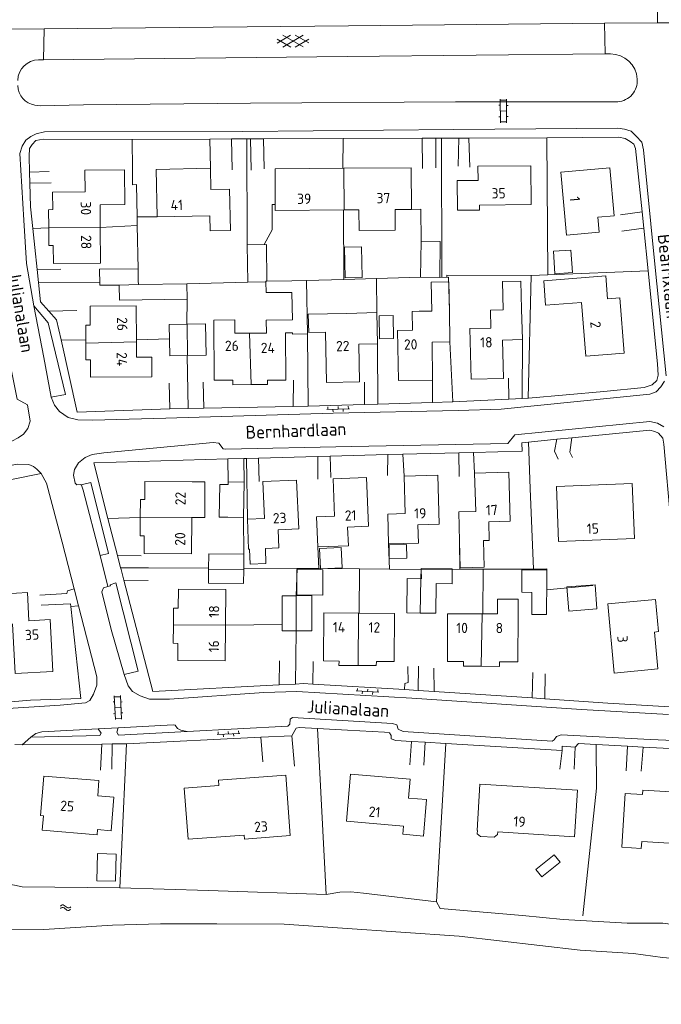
# Model space of a CAD drawing. Header units: metres. Extents: x 157366 to 159470, y 577030 to 578469.
# Tile 20 of 35: x 158861 to 158985, y 577077 to 577269. Entities that reach past the tile are written whole.
import ezdxf

# ---------------------------------------------------------------- set-up
doc = ezdxf.new("R2010")
doc.units = ezdxf.units.M
doc.header["$MEASUREMENT"] = 0
for name, color, linetype, lineweight in [('Gbkn_B01_hoofdgebouw', 1, 'Continuous', 18), ('Gbkn_B02_bijgebouw', 1, 'Continuous', 18), ('Gbkn_B07_tussenmuur', 252, 'Continuous', 18), ('Gbkn_B11_dakrand', 1, 'Continuous', 18), ('Gbkn_B14_dakrand bijgebouw', 1, 'Continuous', 18), ('Gbkn_S01_gesloten verharding (k)', 252, 'Continuous', 18), ('Gbkn_S02_open verharding', 252, 'Continuous', 18), ('Gbkn_S05_water', 252, 'Continuous', 18), ('Gbkn_T09_insteek sloot', 252, 'Continuous', 18), ('Gbkn_T20_overige afscheiding', 252, 'Continuous', 18), ('Gbkn_V00_kant verharding', 252, 'Continuous', 18), ('Gbkn_Z02_huisnummer', 252, 'Continuous', 18), ('Gbkn_Z06_straatnaam', 7, 'Continuous', 18)]:
    doc.layers.add(name, color=color, linetype=linetype, lineweight=lineweight)
doc.styles.add('NLCS-ISO-M1000-T25', font='NLCS-ISO.ttf', dxfattribs={"height": 2.5})

msp = doc.modelspace()

# ---------------------------------------------------------------- linework, layer by layer
at = {"layer": 'Gbkn_B01_hoofdgebouw', "flags": 128}
for points in [[(158873.47, 577235.05), (158873.44, 577239.24), (158881.14, 577239.31), (158881.2, 577232.59), (158876.38, 577232.55)], [(158901.69, 577227.55), (158901.52, 577235.55), (158897.91, 577235.47), (158897.83, 577239.62), (158887.29, 577239.4), (158887.49, 577230.17), (158897.7, 577230.38), (158897.76, 577227.47), (158901.69, 577227.55)], [(158923.76, 577239.64), (158910.36, 577239.52), (158910.42, 577231.41), (158923.81, 577231.52)], [(158933.68, 577231.6), (158936.86, 577231.63), (158936.79, 577239.74), (158923.76, 577239.64)], [(158960.13, 577232.58), (158960.06, 577240.12), (158949.76, 577240.01), (158949.79, 577237.26), (158945.74, 577237.22), (158945.8, 577231.46), (158950.08, 577231.5), (158950.07, 577232.48), (158960.13, 577232.58)], [(158976.24, 577230.41), (158975.42, 577239.74), (158965.89, 577238.9), (158966.98, 577226.65), (158973.31, 577227.21), (158973.05, 577230.12), (158976.24, 577230.41)], [(158873.47, 577235.05), (158867.16, 577234.99), (158867.19, 577231.59), (158866.37, 577231.58), (158866.4, 577228.12)], [(158876.42, 577228.07), (158876.38, 577232.55)], [(158923.81, 577231.52), (158926.64, 577231.55)], [(158866.4, 577228.12), (158866.42, 577224.6), (158867.3, 577224.61), (158867.33, 577221.13), (158876.47, 577221.2), (158876.42, 577228.07)], [(158974.96, 577214.23), (158974.6, 577218.69), (158962.55, 577217.72), (158962.93, 577213.01), (158969.88, 577213.57)], [(158969.88, 577213.57), (158970.73, 577203.11), (158978.2, 577203.71), (158977.34, 577214.43), (158974.96, 577214.23)], [(158883.46, 577205.88), (158883.42, 577212.89), (158874.45, 577212.84), (158874.47, 577209.13), (158873.6, 577209.13), (158873.62, 577205.61)], [(158937.06, 577208.15), (158934.18, 577208.1), (158934.32, 577198.37), (158940.96, 577198.46), (158940.86, 577205.82), (158944.32, 577205.87), (158944.23, 577211.93)], [(158940.8, 577211.88), (158938.36, 577211.84)], [(158954.69, 577212.13), (158952.21, 577212.06), (158952.3, 577208.57), (158948.22, 577208.47), (158948.47, 577198.62), (158954.73, 577198.78), (158954.54, 577206.23), (158958.4, 577206.33), (158958.25, 577212.22)], [(158905.41, 577207.58), (158902.56, 577207.56), (158902.54, 577210.15), (158898.45, 577210.12), (158898.54, 577198.42), (158902.17, 577198.45), (158902.18, 577197.56), (158905.72, 577197.58)], [(158920.15, 577207.75), (158920.38, 577197.97), (158926.8, 577198.12), (158926.63, 577205.41), (158930.26, 577205.49), (158930.12, 577211.57), (158924.29, 577211.43)], [(158908.68, 577207.61), (158905.41, 577207.58)], [(158905.72, 577197.58), (158908.9, 577197.61), (158908.89, 577198.44), (158912.45, 577198.46), (158912.38, 577207.64)], [(158873.62, 577205.61), (158873.64, 577202.37), (158874.52, 577202.38), (158874.53, 577199.06), (158886.45, 577199.12), (158886.43, 577202.93), (158883.47, 577202.91), (158883.46, 577205.88)], [(158928.51, 577170.04), (158928.14, 577179.52), (158921.65, 577179.27), (158921.93, 577171.99), (158918.45, 577171.86), (158918.67, 577166.03), (158924.61, 577166.25), (158924.47, 577169.89), (158928.51, 577170.04)], [(158942.25, 577170.43), (158941.96, 577179.96), (158935.44, 577179.76), (158935.66, 577172.5), (158932.25, 577172.4), (158932.43, 577166.62), (158938.23, 577166.79), (158938.12, 577170.3), (158942.25, 577170.43)], [(158950.87, 577167.26), (158951.98, 577167.29), (158951.88, 577170.94), (158956.01, 577171.05), (158955.76, 577180.54), (158949.14, 577180.36), (158949.34, 577172.95), (158946.06, 577172.86), (158946.21, 577167.14)], [(158884.18, 577171.79), (158884.21, 577175.26), (158885.08, 577175.26), (158885.1, 577178.76), (158894.27, 577178.69)], [(158908.49, 577165.74), (158911.12, 577165.85), (158910.97, 577169.38), (158914.96, 577169.54), (158914.56, 577178.99), (158908.02, 577178.72), (158908.32, 577171.57), (158904.99, 577171.43), (158905.23, 577165.6), (158905.41, 577165.61)], [(158980.2, 577167.68), (158979.76, 577178.39), (158965.01, 577177.79), (158965.44, 577167.08), (158980.2, 577167.68)], [(158894.21, 577171.77), (158894.16, 577164.71), (158884.92, 577164.79), (158884.95, 577168.21), (158884.15, 577168.21), (158884.18, 577171.79)], [(158862.57, 577151.68), (158862.26, 577157.17), (158858, 577156.93)], [(158890.62, 577150.91), (158890.65, 577154.14), (158891.58, 577154.13), (158891.61, 577157.84), (158900.81, 577157.77), (158900.76, 577150.84)], [(158984.84, 577149.57), (158984.26, 577155.85), (158974.99, 577154.99), (158976.23, 577141.53), (158984.71, 577142.32), (158984.04, 577149.5), (158984.84, 577149.57)], [(158926.53, 577143), (158922.79, 577143.02), (158922.8, 577143.86), (158919.77, 577143.88), (158919.83, 577153.21), (158926.58, 577153.17)], [(158926.58, 577153.17), (158933.57, 577153.12), (158933.51, 577143.75), (158930.05, 577143.77), (158930.04, 577142.98), (158926.53, 577143)], [(158950.42, 577142.83), (158946.98, 577142.84), (158946.98, 577143.76), (158943.86, 577143.77), (158943.89, 577153.04), (158950.57, 577153.02)], [(158957.57, 577153), (158957.54, 577143.68), (158953.94, 577143.69), (158953.94, 577142.82), (158950.42, 577142.83)], [(158950.57, 577153.02), (158953.57, 577153.02)], [(158859.35, 577151.09), (158859.9, 577141.41), (158867.24, 577141.83), (158866.67, 577151.92), (158862.57, 577151.68)], [(158900.76, 577150.84), (158900.71, 577143.9), (158891.47, 577143.97), (158891.49, 577147.29), (158890.6, 577147.3), (158890.62, 577150.91)], [(158865.38, 577113.78), (158864.83, 577113.83), (158865.46, 577121.5), (158876.16, 577120.63), (158875.92, 577117.68), (158879.07, 577117.42), (158878.53, 577110.88), (158875.89, 577111.1)], [(158913.33, 577109.92), (158912.46, 577121.69), (158899.38, 577120.73), (158899.46, 577119.64), (158892.74, 577119.15), (158893.47, 577109.22), (158904.37, 577110.02), (158904.42, 577109.26), (158913.33, 577109.92)], [(158939.8, 577116.92), (158939.2, 577109.84), (158935.2, 577110.19), (158935.34, 577111.79), (158924.24, 577112.74), (158925.02, 577121.9), (158936.61, 577120.91), (158936.29, 577117.22), (158939.8, 577116.92)], [(158949.69, 577110.91), (158949.61, 577110.91), (158950.17, 577119.93), (158969.12, 577118.74), (158968.55, 577109.72), (158953.61, 577110.66)], [(158977.87, 577109.87), (158978.36, 577118.13), (158981.73, 577117.93), (158981.78, 577118.78), (158995.1, 577117.98), (158994.5, 577108.03), (158981.58, 577108.8)]]:
    msp.add_lwpolyline(points, dxfattribs=at)
at = {"layer": 'Gbkn_B02_bijgebouw', "flags": 128}
for points in [[(158942.46, 577225.41), (158942.37, 577218.39), (158938.65, 577218.44), (158938.75, 577225.46), (158942.46, 577225.41)], [(158908.78, 577217.7), (158908.69, 577224.81), (158904.98, 577224.76), (158905.07, 577217.48), (158908.61, 577217.53)], [(158883.82, 577217.02), (158883.81, 577217.75), (158883.77, 577220.11), (158876.27, 577220), (158876.31, 577217.12), (158876.31, 577216.88), (158880.11, 577216.94)], [(158913.78, 577207.65), (158913.79, 577207.39), (158916.67, 577207.44), (158916.49, 577217.81), (158913.61, 577217.75)], [(158880.11, 577216.94), (158880.15, 577213.97), (158893.31, 577214.17), (158893.26, 577217.16), (158883.82, 577217.02)], [(158913.65, 577215.5), (158913.74, 577210.16)], [(158893.32, 577209.33), (158889.82, 577209.26), (158889.95, 577203.16), (158893.34, 577203.24)], [(158893.34, 577203.24), (158897.02, 577203.32), (158896.88, 577209.42), (158893.32, 577209.33)], [(158901.28, 577178.14), (158901.29, 577178.69), (158904.35, 577178.64), (158904.23, 577171.74), (158901.17, 577171.79)], [(158897.46, 577161.74), (158897.48, 577164.7), (158904.3, 577164.64), (158904.28, 577161.67)], [(158904.28, 577161.67), (158904.26, 577158.91), (158897.44, 577158.96), (158897.46, 577161.74)], [(158938.58, 577153.17), (158935.94, 577153.2), (158936.02, 577159.88), (158938.69, 577159.85)], [(158941.68, 577158.93), (158941.61, 577153.13), (158938.58, 577153.17)], [(158963.14, 577159.63), (158963.09, 577152.91), (158960.23, 577152.93), (158960.26, 577157.21)], [(158914.46, 577156.56), (158911.72, 577156.56), (158911.74, 577149.7), (158914.46, 577149.71)], [(158914.46, 577149.71), (158917.54, 577149.71), (158917.52, 577156.57), (158914.46, 577156.56)]]:
    msp.add_lwpolyline(points, dxfattribs=at)
at = {"layer": 'Gbkn_B07_tussenmuur', "flags": 128}
for points in [[(158923.81, 577231.52), (158923.76, 577239.64)], [(158866.4, 577228.12), (158876.42, 577228.07)], [(158908.61, 577217.53), (158908.61, 577217.7), (158908.78, 577217.7)], [(158883.82, 577217.02), (158880.11, 577216.94)], [(158893.32, 577209.33), (158893.34, 577203.24)], [(158905.72, 577197.58), (158905.41, 577207.58)], [(158873.62, 577205.61), (158883.46, 577205.88)], [(158884.18, 577171.79), (158894.21, 577171.77)], [(158897.46, 577161.74), (158904.28, 577161.67)], [(158938.58, 577153.17), (158938.69, 577159.85)], [(158914.46, 577156.56), (158914.46, 577149.71)], [(158926.53, 577143), (158926.58, 577153.17)], [(158950.42, 577142.83), (158950.57, 577153.02)], [(158890.62, 577150.91), (158900.76, 577150.84)]]:
    msp.add_lwpolyline(points, dxfattribs=at)
at = {"layer": 'Gbkn_B11_dakrand', "flags": 128}
for points in [[(158933.68, 577231.6), (158933.71, 577227.61), (158926.68, 577227.55), (158926.64, 577231.55)], [(158958.25, 577212.22), (158958.11, 577217.7), (158954.55, 577217.61), (158954.69, 577212.13)], [(158940.8, 577211.88), (158940.72, 577217.49), (158944.15, 577217.54), (158944.23, 577211.93)], [(158913.74, 577210.16), (158908.66, 577210.09), (158908.68, 577207.61)], [(158920.15, 577207.75), (158916.9, 577207.69), (158916.83, 577211.26), (158924.29, 577211.43)], [(158937.06, 577208.15), (158937, 577211.82), (158938.36, 577211.84)], [(158913.78, 577207.65), (158912.38, 577207.64)], [(158894.21, 577171.77), (158896.71, 577171.75), (158896.76, 577178.67), (158894.27, 577178.69)], [(158950.87, 577167.26), (158951.01, 577162.1), (158946.35, 577161.97), (158946.21, 577167.14)], [(158908.49, 577165.74), (158908.61, 577162.79), (158905.54, 577162.66), (158905.41, 577165.61)], [(158953.57, 577153.02), (158953.58, 577155.9), (158957.57, 577155.89), (158957.57, 577153)], [(158875.89, 577111.1), (158875.81, 577110.1), (158865.15, 577110.97), (158865.38, 577113.78)], [(158953.61, 577110.66), (158953.57, 577110.15), (158952.94, 577109.61), (158950.26, 577109.78), (158949.65, 577110.26), (158949.69, 577110.91)], [(158981.58, 577108.8), (158981.5, 577107.44), (158977.74, 577107.66), (158977.87, 577109.87)]]:
    msp.add_lwpolyline(points, dxfattribs=at)
at = {"layer": 'Gbkn_B14_dakrand bijgebouw', "flags": 128}
for points in [[(158923.99, 577218.35), (158927.26, 577218.41), (158927.15, 577224.35), (158923.89, 577224.3), (158923.99, 577218.35)], [(158964.74, 577219.13), (158968.12, 577219.35), (158967.85, 577223.73), (158964.46, 577223.52), (158964.74, 577219.13)], [(158908.78, 577217.7), (158913.61, 577217.75)], [(158913.65, 577215.5), (158908.64, 577215.46), (158908.61, 577217.53)], [(158930.67, 577206.51), (158933.4, 577206.57), (158933.32, 577210.99), (158930.58, 577210.94), (158930.67, 577206.51)], [(158901.17, 577171.79), (158899.53, 577171.82), (158899.64, 577178.17), (158901.28, 577178.14)], [(158935.93, 577166.53), (158935.98, 577163.87), (158932.56, 577163.81), (158932.52, 577166.47), (158935.93, 577166.53)], [(158923.41, 577161.96), (158923.23, 577165.94), (158919, 577165.74), (158919.18, 577161.77), (158923.41, 577161.96)], [(158919.62, 577156.65), (158919.67, 577161.6), (158914.63, 577161.66), (158914.58, 577156.7), (158919.62, 577156.65)], [(158938.69, 577159.85), (158938.72, 577161.85), (158944.78, 577161.77), (158944.74, 577158.89), (158941.68, 577158.93)], [(158963.14, 577159.63), (158963.15, 577161.58), (158958.32, 577161.61), (158958.29, 577157.22), (158960.26, 577157.21)], [(158972.54, 577158.69), (158972.9, 577153.98), (158967.4, 577153.56), (158967.04, 577158.26), (158972.54, 577158.69)], [(158875.76, 577101.17), (158879.38, 577101.07), (158879.53, 577106.34), (158875.91, 577106.44), (158875.76, 577101.17)], [(158965.73, 577104.78), (158964.56, 577106.21), (158961.04, 577103.32), (158962.21, 577101.89), (158965.73, 577104.78)]]:
    msp.add_lwpolyline(points, dxfattribs=at)
at = {"layer": 'Gbkn_S01_gesloten verharding (k)'}
for points in [[(158910.77, 577263.94), (158913.4, 577265.48)], [(158915.84, 577263.2), (158911.85, 577265.47)], [(158911.86, 577263.18), (158915.83, 577265.5)], [(158916.92, 577263.98), (158914.27, 577265.49)], [(158913.42, 577263.19), (158910.77, 577264.7)], [(158914.28, 577263.19), (158916.92, 577264.73)]]:
    msp.add_lwpolyline(points, dxfattribs=at)
at = {"layer": 'Gbkn_S02_open verharding'}
for points in [[(158954.15, 577248.45), (158954.11, 577253.05)], [(158954.11, 577252.85), (158955.31, 577252.86)], [(158955.35, 577248.46), (158955.31, 577253.06)], [(158953.82, 577251.9), (158954.12, 577251.9)], [(158954.13, 577250.75), (158955.33, 577250.76)], [(158955.32, 577251.81), (158955.62, 577251.81)], [(158953.84, 577249.6), (158954.14, 577249.6)], [(158954.15, 577248.65), (158955.35, 577248.66)], [(158955.34, 577249.71), (158955.64, 577249.71)], [(158920.41, 577192.74), (158924.81, 577192.87)], [(158920.6, 577193.24), (158920.61, 577192.74)], [(158921.61, 577192.77), (158921.63, 577192.27)], [(158922.6, 577193.3), (158922.61, 577192.8)], [(158923.61, 577192.83), (158923.63, 577192.33)], [(158924.6, 577193.36), (158924.61, 577192.86)], [(158926.14, 577138.05), (158930.53, 577137.8)], [(158926.37, 577138.54), (158926.34, 577138.04)], [(158927.33, 577137.98), (158927.31, 577137.48)], [(158928.36, 577138.42), (158928.33, 577137.93)], [(158929.33, 577137.87), (158929.3, 577137.37)], [(158930.36, 577138.31), (158930.33, 577137.81)], [(158878.9, 577135.91), (158879.2, 577135.93)], [(158879.35, 577132.48), (158879.14, 577137.08)], [(158879.15, 577136.88), (158880.35, 577136.93)], [(158880.55, 577132.54), (158880.34, 577137.13)], [(158880.4, 577135.88), (158880.7, 577135.9)], [(158879, 577133.62), (158879.3, 577133.63)], [(158879.25, 577134.78), (158880.45, 577134.83)], [(158880.5, 577133.79), (158880.8, 577133.8)], [(158879.35, 577132.68), (158880.54, 577132.74)], [(158899.12, 577129.56), (158903.52, 577129.79)], [(158899.29, 577130.07), (158899.32, 577129.57)], [(158900.32, 577129.62), (158900.34, 577129.12)], [(158901.29, 577130.17), (158901.32, 577129.67)], [(158902.32, 577129.72), (158902.34, 577129.23)], [(158903.29, 577130.28), (158903.32, 577129.78)]]:
    msp.add_lwpolyline(points, dxfattribs=at)
at = {"layer": 'Gbkn_S05_water'}
for points in [[(158869.41, 577095.89, 0.417728), (158868.67, 577095.74)], [(158869.44, 577096.37, 0.417728), (158868.7, 577096.22)], [(158869.94, 577095.47, 0.417728), (158870.67, 577095.62)], [(158869.96, 577095.95, 0.417728), (158870.7, 577096.1)]]:
    msp.add_lwpolyline(points, format="xyb", dxfattribs=at)
for points in [[(158869.94, 577095.47), (158869.41, 577095.89)], [(158869.96, 577095.95), (158869.44, 577096.37)]]:
    msp.add_lwpolyline(points, dxfattribs=at)
at = {"layer": 'Gbkn_T09_insteek sloot', "flags": 128}
for points in [[(158838.69, 577101.34), (158839.09, 577101.33), (158847.95, 577101.27), (158853.33, 577101.23), (158858.18, 577100.56), (158859.74, 577100.27), (158861.27, 577099.98), (158880.24, 577099.8), (158897.43, 577099.27), (158920.31, 577098.48), (158922.93, 577098.94), (158925.11, 577099), (158927.55, 577098.73), (158941.71, 577097.08), (158942.46, 577095.76), (158958.44, 577094.4)], [(158946.1, 577090.39), (158912.14, 577092.69), (158899.09, 577092.79), (158888.15, 577092.76), (158878.77, 577092.5), (158865.44, 577091.68), (158855.53, 577091.59), (158852.64, 577091.71), (158842.94, 577092.67), (158838.27, 577092.85), (158828.04, 577093.15), (158824.53, 577093.38), (158823.82, 577093.29), (158823.59, 577092.57), (158823.18, 577091.69), (158823.32, 577089.81), (158823.99, 577087.21), (158827.29, 577077.14)], [(159000, 577089.76), (158998.93, 577089.99), (158993.4, 577091.54), (158990.18, 577092.35), (158985.67, 577092.91), (158978.73, 577092.94), (158966.34, 577093.62), (158958.44, 577094.4)], [(158969.65, 577087.69), (158946.1, 577090.39)], [(158969.65, 577087.69), (158979.99, 577087.01), (158985.65, 577086.21), (158989.55, 577085.9), (158993.34, 577085.21), (158996.74, 577084), (159000, 577082.83)]]:
    msp.add_lwpolyline(points, dxfattribs=at)
at = {"layer": 'Gbkn_T20_overige afscheiding', "flags": 128}
for points in [[(158882.64, 577245.23), (158882.66, 577239.39)], [(158904.86, 577245.33), (158904.98, 577224.76)], [(158923.55, 577239.63), (158923.58, 577245.42)], [(158942.71, 577245.47), (158942.78, 577218.4)], [(158960.11, 577218.81), (158963.34, 577218.92), (158963.15, 577245.53)], [(158876.41, 577228.14), (158883.62, 577228.48), (158883.59, 577230.21), (158883.48, 577236.49), (158882.69, 577236.42), (158882.66, 577239.39)], [(158908.28, 577224.8), (158909.83, 577227.67), (158909.81, 577232.57), (158910.41, 577232.56)], [(158916.49, 577217.81), (158923.72, 577218.01), (158923.67, 577231.52)], [(158936.86, 577231.63), (158938.71, 577231.68), (158938.75, 577225.46)], [(158883.59, 577230.21), (158887.49, 577230.17)], [(158863.33, 577227.89), (158866.4, 577228.05)], [(158883.62, 577228.48), (158883.77, 577220.11)], [(158963.34, 577218.92), (158982.85, 577219.69)], [(158923.72, 577218.01), (158930.07, 577218.19), (158930.12, 577211.57)], [(158930.07, 577218.19), (158938.65, 577218.44)], [(158942.37, 577218.39), (158944.03, 577218.44), (158944.23, 577211.93)], [(158959.55, 577194.92), (158960.11, 577218.81), (158943.76, 577218.82), (158943.76, 577218.43)], [(158893.26, 577217.16), (158905.07, 577217.48)], [(158893.24, 577209.33), (158893.31, 577214.17)], [(158868.81, 577206.28), (158873.61, 577206.24)], [(158883.45, 577206.31), (158889.88, 577206.46)], [(158950.76, 577161.69), (158960.58, 577161.7), (158959.92, 577177.4), (158959.6, 577186.4)], [(158877.92, 577171.59), (158884.18, 577171.74)], [(158904.23, 577171.74), (158904.3, 577164.64)], [(158914.64, 577161.87), (158918.88, 577161.84), (158918.67, 577166.03)], [(158926.76, 577161.77), (158932.6, 577161.73), (158932.43, 577166.62)], [(158932.6, 577161.73), (158938.77, 577161.68), (158938.79, 577161.68), (158946.29, 577161.69), (158946.21, 577167.14)], [(158885.82, 577161.99), (158897.46, 577161.92)], [(158904.28, 577161.91), (158914.64, 577161.87), (158914.46, 577156.56)], [(158918.88, 577161.84), (158926.76, 577161.77), (158926.7, 577153.17)], [(158938.77, 577161.68), (158938.84, 577159.85)], [(158946.29, 577161.69), (158950.76, 577161.69), (158950.73, 577153.02)], [(158960.58, 577161.7), (158960.61, 577161.7), (158963.17, 577161.79), (158963.14, 577159.63)], [(158963.12, 577157.72), (158972.09, 577158.55)], [(158852.42, 577153.65), (158852.14, 577153.29), (158852.28, 577147.32), (158852.92, 577135.39), (158862.85, 577136.23), (158872.66, 577136.59), (158870.71, 577154.43)], [(158900.76, 577150.84), (158911.74, 577150.97)], [(158918.61, 577130.77), (158920.31, 577098.48)], [(158880.24, 577099.8), (158881.54, 577127.77)], [(158941.71, 577097.08), (158943.56, 577127.84)], [(158970.18, 577094.37), (158972.83, 577119.16), (158972.73, 577127.62)]]:
    msp.add_lwpolyline(points, dxfattribs=at)
at = {"layer": 'Gbkn_V00_kant verharding', "flags": 128}
for points in [[(158984.64, 577267.91), (158984.67, 577271.57), (158984.68, 577272.13), (158988.5, 577272.13), (158988.52, 577271.6), (158988.62, 577267.92)], [(158974.39, 577267.82), (158924.62, 577267.32), (158865.52, 577266.71)], [(158974.39, 577267.82), (158984.64, 577267.91)], [(158974.52, 577261.84), (158974.39, 577267.82)], [(158988.62, 577267.92), (158984.64, 577267.91)], [(158850.37, 577266.61), (158865.52, 577266.71)], [(158865.52, 577266.71), (158865.37, 577260.72)], [(158865.37, 577260.72), (158924.4, 577261.35), (158974.52, 577261.84)], [(158974.52, 577261.84), (158975.51, 577261.86)], [(158864.45, 577260.73), (158865.37, 577260.72)], [(158864.75, 577251.79), (158873.16, 577251.97), (158905.6, 577252.25), (158945.39, 577252.56), (158976.92, 577252.57)], [(158864.75, 577251.79), (158863.74, 577251.88)], [(158986.04, 577198.24), (158985.32, 577197.16), (158984.4, 577196.2), (158983.15, 577195.72), (158954.28, 577192.83), (158945.95, 577192.58), (158921.64, 577192.01), (158889.13, 577191.05), (158874.93, 577190.64), (158872.09, 577190.71), (158870.18, 577191.2), (158868.52, 577192.33), (158867.51, 577193.58), (158866.88, 577195.14), (158865.43, 577202.87), (158863.49, 577212.91), (158862.07, 577221.15), (158861.57, 577229.55), (158860.79, 577242.48), (158861.28, 577243.93), (158861.97, 577245.09), (158862.94, 577245.82), (158863.98, 577246.3), (158865.59, 577246.74), (158904.11, 577246.8), (158945.1, 577247.15), (158976.93, 577247.39), (158978.27, 577247.23), (158979.54, 577246.84), (158980.52, 577245.86), (158981.63, 577244.69), (158981.93, 577243.19), (158984.05, 577221.64), (158986.35, 577199.28)], [(158897.83, 577239.62), (158897.73, 577245.3), (158882.64, 577245.23), (158865.33, 577245.3), (158863.93, 577245), (158863.21, 577244.27), (158862.7, 577243.44), (158862.59, 577241.96), (158862.68, 577238.84), (158862.74, 577236.76), (158862.88, 577232.14), (158863.33, 577227.89), (158863.72, 577224.23), (158864.17, 577219.96), (158864.44, 577217.42), (158864.84, 577213.66), (158866.46, 577211.86), (158867.95, 577210.19), (158868.81, 577206.28), (158871.92, 577192.23), (158889.93, 577192.85), (158889.81, 577197.87)], [(158897.73, 577245.3), (158901.89, 577245.32), (158902.01, 577239.35)], [(158901.89, 577245.32), (158904.86, 577245.33), (158905.6, 577245.34), (158905.72, 577239.23)], [(158905.6, 577245.34), (158908.14, 577245.35), (158908.23, 577239.54)], [(158908.14, 577245.35), (158923.58, 577245.42), (158938.97, 577245.46), (158939.01, 577239.55)], [(158938.97, 577245.46), (158941.61, 577245.47), (158941.6, 577239.74)], [(158941.61, 577245.47), (158942.71, 577245.47), (158946.08, 577245.48), (158945.95, 577240.01)], [(158946.08, 577245.48), (158948.04, 577245.49), (158948.21, 577239.84)], [(158948.04, 577245.49), (158963.15, 577245.53), (158977.12, 577245.64), (158978.39, 577245.4), (158979.32, 577244.86), (158980.08, 577244.29), (158980.41, 577243.45), (158981.67, 577231.17), (158977.48, 577230.57)], [(158844.36, 577183.61), (158859.26, 577186.58), (158860.46, 577187.23), (158861.48, 577187.94), (158862.38, 577189.05), (158862.79, 577190.49), (158862.3, 577193.62), (158860.25, 577194.78), (158857.2, 577210.29), (158858.1, 577212.23), (158857.01, 577220.11), (158856.61, 577225.42), (158856.2, 577232.74), (158855.89, 577239.8), (158848.35, 577239.79), (158846.17, 577239.78)], [(158862.68, 577238.84), (158866.5, 577238.99)], [(158862.74, 577236.76), (158866.87, 577236.78)], [(158981.67, 577231.17), (158982, 577227.96)], [(158958.38, 577194.87), (158959.55, 577194.92), (158959.58, 577194.92), (158974.24, 577196.27), (158982.09, 577197), (158983.59, 577197.55), (158984.54, 577198.41), (158984.77, 577199.39), (158984.66, 577201.65), (158982.85, 577219.69), (158982, 577227.96), (158977.71, 577227.4)], [(158864.17, 577219.96), (158868.79, 577220.03)], [(158864.44, 577217.42), (158876.3, 577217.47)], [(158863.49, 577212.91), (158866.32, 577209.56), (158869.68, 577195.68), (158866.88, 577195.14)], [(158866.46, 577211.86), (158871.84, 577212.01)], [(158913.9, 577193.34), (158916.72, 577193.39), (158916.78, 577193.39), (158916.67, 577207.44)], [(158955.79, 577194.75), (158958.38, 577194.87), (158958.4, 577206.33)], [(158927.75, 577193.72), (158930.34, 577193.8), (158930.26, 577205.49)], [(158940.93, 577194.12), (158944.74, 577194.24), (158944.89, 577194.24), (158944.32, 577205.87)], [(158889.93, 577192.85), (158893.46, 577192.97), (158893.51, 577192.97), (158893.29, 577203.24)], [(158944.89, 577194.24), (158955.79, 577194.75), (158955.72, 577198.86)], [(158893.51, 577192.97), (158896.56, 577193.03), (158896.41, 577198.05)], [(158896.56, 577193.03), (158913.9, 577193.34), (158913.94, 577198.46)], [(158916.78, 577193.39), (158927.75, 577193.72), (158927.73, 577198.06)], [(158930.34, 577193.8), (158940.93, 577194.12), (158940.96, 577198.46)], [(158986.76, 577133.49), (158969.91, 577134.44), (158936.91, 577136.63), (158914.59, 577137.93), (158908.22, 577137.74), (158889.85, 577136.47), (158885.96, 577136.45), (158884.16, 577137.07), (158882.7, 577137.92), (158881.81, 577139.04), (158881.07, 577141.21), (158878.56, 577149.96), (158876.75, 577157.33), (158877.03, 577158.09), (158877.92, 577158.34), (158876.39, 577164.34), (158873.12, 577177.09), (158872.79, 577178.03), (158872.49, 577178.16), (158871.9, 577178.11), (158871.53, 577178.42), (158871.23, 577179.97), (158871.44, 577181.09), (158872.19, 577182.38), (158873.46, 577183.41), (158874.86, 577184.01), (158877.12, 577184.3), (158898.32, 577186.31), (158899.46, 577186.17), (158900.27, 577185.13), (158900.8, 577185.02), (158925.21, 577185.56), (158955.56, 577186.16), (158956.92, 577187.81), (158983.19, 577190.39), (158984.64, 577190.1), (158985.9, 577189.38)], [(158962.79, 577136.52), (158974.99, 577135.7), (158987.08, 577134.93), (158988.81, 577134.95), (158990.26, 577135.49), (158991, 577136.28), (158991.42, 577138.18), (158991.23, 577139.98), (158990.1, 577143.11), (158989.45, 577145.17), (158988.85, 577149.37), (158987.23, 577170.73), (158985.86, 577185.98), (158985.66, 577187.2), (158984.85, 577188.12), (158984.14, 577188.5), (158983.18, 577188.74), (158968.04, 577187.24), (158965.12, 577186.95)], [(158968.16, 577183.39), (158967.64, 577184.48), (158968.04, 577187.24)], [(158948.9, 577184.4), (158958.37, 577184.65), (158958.33, 577186.27), (158959.6, 577186.4), (158965.12, 577186.95), (158964.67, 577184.65), (158965.34, 577183.1)], [(158901.17, 577183.14), (158904.29, 577183.23), (158904.35, 577178.64)], [(158904.29, 577183.23), (158904.8, 577183.24), (158904.85, 577183.24), (158907.16, 577183.3), (158907.29, 577178.78)], [(158904.8, 577183.24), (158904.99, 577171.43)], [(158907.16, 577183.3), (158918.67, 577183.61), (158918.69, 577179.19)], [(158918.67, 577183.61), (158921.08, 577183.67), (158921.23, 577179.55)], [(158921.08, 577183.67), (158932.28, 577183.97), (158932.23, 577179.9)], [(158932.28, 577183.97), (158935.18, 577184.05), (158935.2, 577184.05), (158946.05, 577184.33), (158946.1, 577179.73)], [(158935.18, 577184.05), (158935.44, 577179.76)], [(158946.05, 577184.33), (158948.9, 577184.4), (158949.14, 577180.36)], [(158848.82, 577177.28), (158848.89, 577177.08), (158864.93, 577180.3), (158864.08, 577181.17), (158863.45, 577181.68), (158862.56, 577182.06), (158860.25, 577182.11), (158851.53, 577180.34), (158848.82, 577177.28)], [(158901.29, 577178.69), (158901.17, 577183.14), (158875.16, 577182.41), (158877.92, 577171.59), (158879.77, 577164.36), (158880.37, 577161.98), (158880.39, 577161.93), (158881.01, 577159.56), (158885.75, 577159.51)], [(158864.66, 577156.63), (158869.92, 577157), (158870.05, 577157.48), (158871.35, 577157.91), (158869.02, 577166.96), (158865.96, 577178.41), (158864.93, 577180.3)], [(158872.69, 577178.08), (158874.6, 577178.53), (158878.02, 577164.77), (158876.39, 577164.34)], [(158879.77, 577164.36), (158884.39, 577164.31)], [(158880.37, 577161.98), (158885.82, 577161.99)], [(158877.92, 577158.34), (158878.41, 577158.49), (158878.33, 577158.67), (158879.45, 577159.07), (158883.79, 577141.87), (158881.07, 577141.21)], [(158881.01, 577159.56), (158886.66, 577137.92), (158911.19, 577139.22), (158911.23, 577143.89)], [(158871.35, 577157.91), (158872.21, 577154.57)], [(158835.74, 577134.74), (158844.05, 577135.09), (158844.38, 577134.83), (158845.21, 577133.81), (158868.61, 577135.28), (158873.54, 577135.75), (158874.38, 577136.17), (158875.12, 577137.41), (158875.77, 577139.14), (158875.73, 577140.79), (158872.21, 577154.57), (158870.71, 577154.43), (158870.67, 577154.96), (158864.95, 577154.7)], [(158911.19, 577139.22), (158914.33, 577139.39), (158914.46, 577149.71)], [(158914.33, 577139.39), (158915.8, 577139.47), (158917.7, 577139.35), (158917.78, 577143.8)], [(158917.7, 577139.35), (158935.5, 577138.31), (158935.55, 577139.51), (158936.24, 577139.68), (158936.13, 577142.78)], [(158935.5, 577138.31), (158938.19, 577138.15), (158938.22, 577142.89)], [(158938.19, 577138.15), (158941.26, 577137.97), (158941.21, 577142.49)], [(158960.45, 577141.62), (158960.32, 577136.69), (158941.26, 577137.97)], [(158960.32, 577136.69), (158962.79, 577136.52), (158962.84, 577141.4)], [(158893.31, 577130.18), (158912.85, 577131.23), (158913.21, 577131.61), (158913.31, 577132.55), (158913.77, 577132.9), (158933.17, 577131.73), (158934, 577131.44), (158934.25, 577130.6), (158935.24, 577130.19), (158964.18, 577128.31), (158964.59, 577128.54), (158965.02, 577129.17), (158965.96, 577129.54), (158983.2, 577128.64), (159000, 577127.92)], [(158862.91, 577129.09), (158863.9, 577129.75), (158865.05, 577130.09), (158875.99, 577130.68), (158876.6, 577129.84), (158876.34, 577129.38), (158862.91, 577129.09)], [(158875.99, 577130.68), (158879.91, 577130.9)], [(158879.91, 577130.9), (158879.67, 577130.02), (158879.98, 577129.43), (158893.31, 577130.18), (158892.07, 577130.44), (158891.39, 577130.75), (158890.98, 577131.39), (158890.6, 577131.49), (158879.91, 577130.9)], [(158913.65, 577129.35), (158914.47, 577130.79), (158915.03, 577130.97), (158918.61, 577130.77), (158924.47, 577130.44), (158931.66, 577130.06), (158932.62, 577129.93), (158932.9, 577129.37), (158932.92, 577128.73), (158933.86, 577128.4), (158936.85, 577128.23), (158936.52, 577123.71)], [(158859.82, 577127.63), (158861.22, 577127.58), (158862.91, 577129.09)], [(158861.22, 577127.58), (158876.71, 577127.73), (158876.48, 577122.68)], [(158876.71, 577127.73), (158878.74, 577127.74), (158878.66, 577122.86)], [(158878.74, 577127.74), (158881.54, 577127.77), (158907.61, 577129.05), (158908, 577124.26)], [(158907.61, 577129.05), (158913.65, 577129.35), (158914.17, 577123.43)], [(158936.85, 577128.23), (158939.54, 577128.07), (158939.29, 577123.64)], [(158939.54, 577128.07), (158943.5, 577127.85), (158943.56, 577127.84), (158966.12, 577126.44), (158965.69, 577122.82)], [(158968.67, 577127.09), (158969.33, 577127.8), (158972.73, 577127.62), (158978.81, 577127.31), (158978.54, 577122.52)], [(158966.12, 577126.44), (158966.13, 577127.31), (158968.67, 577127.09), (158968.46, 577122.85)], [(158978.81, 577127.31), (158981.87, 577127.15), (158981.51, 577122.48)], [(158981.87, 577127.15), (159000, 577126.24)]]:
    msp.add_lwpolyline(points, dxfattribs=at)
at = {"layer": 'Gbkn_V00_kant verharding'}
for points in [[(158980.71, 577256.94, 0.403026), (158975.51, 577261.86)], [(158864.45, 577260.73, 0.395619), (158860.39, 577256.7)], [(158976.92, 577252.57, 0.421815), (158980.71, 577256.94)], [(158860.38, 577255.7, 0.359544), (158863.74, 577251.88)]]:
    msp.add_lwpolyline(points, format="xyb", dxfattribs=at)

# ---------------------------------------------------------------- texts
at = {"layer": 'Gbkn_Z02_huisnummer', "style": 'NLCS-ISO-M1000-T25'}
for s, rotation, p in [('37', 0.4584, (158930.09, 577232.82)), ('35', 0.5729, (158952.43, 577233.75)), ('30', 270.4584, (158872.62, 577233.17)), ('41', 1.1458, (158890.11, 577231.47)), ('39', 0.4584, (158914.66, 577232.69)), ('1', 274.9921, (158967.58, 577234.03)), ('28', 270.4584, (158872.68, 577226.64)), ('26', 270.2865, (158879.68, 577210.69)), ('2', 274.5876, (158971.59, 577209.8)), ('26', 0.4011, (158900.64, 577204.12)), ('22', 1.3176, (158922.24, 577204.05)), ('20', 0.8021, (158935.42, 577204.37)), ('18', 1.4321, (158950.24, 577204.77)), ('24', 0.4011, (158907.6, 577203.71)), ('24', 270.2865, (158879.61, 577203.88)), ('22', 89.5989, (158892.98, 577174.13)), ('19', 1.6611, (158937.42, 577171.53)), ('17', 1.4894, (158951.35, 577172.17)), ('23', 2.3502, (158909.98, 577170.59)), ('21', 2.1211, (158923.95, 577171.12)), ('15', 2.2929, (158970.96, 577168.55)), ('20', 89.5989, (158892.92, 577166.26)), ('18', 89.5989, (158899.52, 577152.28)), ('14', 359.7135, (158921.6, 577149.44)), ('12', 359.7135, (158928.53, 577149.4)), ('10', 359.8854, (158945.56, 577149.29)), ('8', 359.8854, (158953.21, 577149.27)), ('35', 3.2689, (158861.86, 577147.89)), ('3', 275.2774, (158976.82, 577148.7)), ('16', 89.5989, (158899.47, 577145.55)), ('25', 355.3553, (158868.58, 577114.78)), ('21', 355.1792, (158928.49, 577113.63)), ('23', 4.1877, (158906.39, 577110.58)), ('19', 356.3879, (158956.62, 577111.72))]:
    msp.add_text(s, height=2, rotation=rotation, dxfattribs=at).set_placement(p)
at = {"layer": 'Gbkn_Z06_straatnaam', "style": 'NLCS-ISO-M1000-T25'}
for s, rotation, p in [('Beatrixlaan', 276.201, (158984.67, 577226.7)), ('Julianalaan', 279.613, (158858.45, 577219.41)), ('Bernhardlaan', 2.0638, (158904.7, 577187.05)), ('Julianalaan', 356.7884, (158916.51, 577133.82))]:
    msp.add_text(s, height=2.5, rotation=rotation, dxfattribs=at).set_placement(p)

doc.saveas('drawing.dxf')
